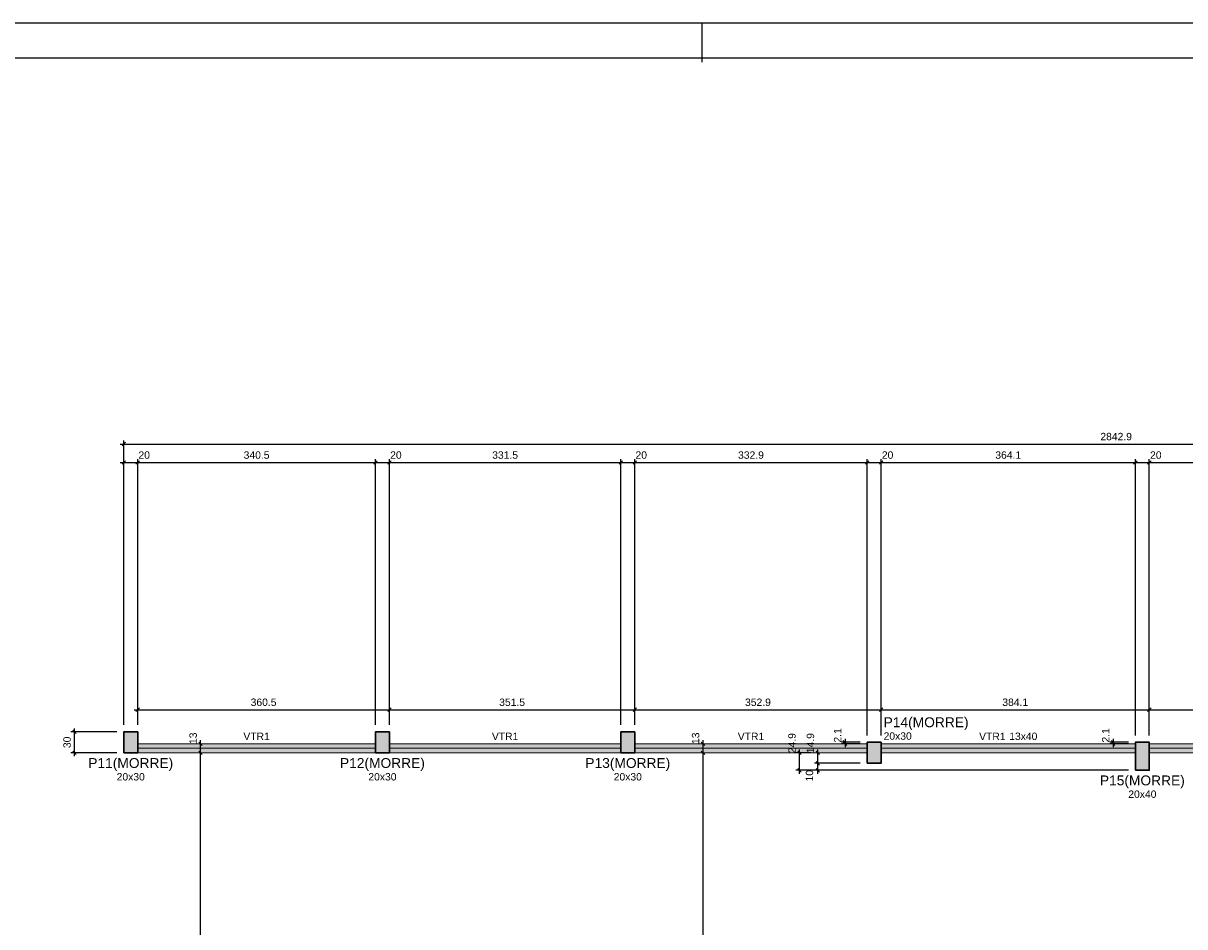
# Model space of a CAD drawing. Header units: millimetres. Extents: x 0 to 119, y 0 to 84.
# Tile 4 of 19: x 25 to 59, y 58 to 84. Entities that reach past the tile are written whole.
import ezdxf

# ---------------------------------------------------------------- set-up
doc = ezdxf.new("R2010")
doc.units = ezdxf.units.MM
doc.header["$MEASUREMENT"] = 0
doc.linetypes.add('NULL', pattern=[0])
doc.layers.get('0').update_dxf_attribs({"lineweight": 18})
for name, color, linetype, lineweight in [('FO-Cotas', 5, 'Continuous', 5), ('FO-Eixos', 5, 'Continuous', 5), ('FO-Hachura pilar que morre', 106, 'Continuous', 5), ('FO-Hachura viga', 43, 'Continuous', 5), ('FO-Pilares', 4, 'Continuous', 30), ('FO-Textos das vigas', 7, 'Continuous', 5), ('FO-Textos dos pilares', 7, 'Continuous', 5), ('FO-Vigas', 1, 'Continuous', 20)]:
    doc.layers.add(name, color=color, linetype=linetype, lineweight=lineweight)
doc.layers.add('SEDUC_MARF', color=1, linetype='Continuous')
doc.layers.add('SEDUC_MARGG', color=7, linetype='Continuous')
doc.styles.add('Arial', font='txt')
doc.dimstyles.new('UM_50.000000', dxfattribs={"dimtxt": 0.18, "dimasz": 0.1, "dimexe": 0.1, "dimexo": 0.2, "dimgap": 0, "dimtad": 1, "dimtih": 1, "dimtoh": 1, "dimdec": 1, "dimlfac": 50, "dimzin": 0, "dimdsep": 46, "dimtxsty": 'Standard', "dimcen": 0.09, "dimdle": 0.1, "dimadec": 1, "dimazin": 2, "dimtfac": 1, "dimtdec": 4, "dimtofl": 0, "dimtmove": 0, "dimatfit": 3, "dimfxl": 1, "dimtolj": 1, "dimarcsym": 0})

# ---------------------------------------------------------------- blocks, each defined once
blk = doc.blocks.new('_Oblique')
at = {"color": 0, "linetype": 'ByBlock', "lineweight": -2}
blk.add_line((-0.5, -0.5), (0.5, 0.5), dxfattribs=at)
blk = doc.blocks.new('*D6')
at = {"layer": 'Defpoints', "color": 0}
for p in [(28.742, 71.52), (28.342, 63.806), (28.742, 63.806)]:
    blk.add_point(p, dxfattribs=at)
at = {"layer": 'FO-Cotas', "color": 0, "lineweight": -2}
for p, q in [((28.342, 64.006), (28.342, 71.62)), ((28.742, 64.006), (28.742, 71.62)), ((28.242, 71.52), (28.842, 71.52))]:
    blk.add_line(p, q, dxfattribs=at)
at = {"layer": 'FO-Cotas', "color": 0, "lineweight": -2, "xscale": 0.1, "yscale": 0.1, "zscale": 0.1, "rotation": 180}
blk.add_blockref('_Oblique', (28.342, 71.52), dxfattribs=at)
at = {"layer": 'FO-Cotas', "color": 0, "lineweight": -2, "xscale": 0.1, "yscale": 0.1, "zscale": 0.1}
blk.add_blockref('_Oblique', (28.742, 71.52), dxfattribs=at)
at = {"layer": 'FO-Cotas', "color": 7, "insert": (28.927, 71.732), "char_height": 0.2118, "attachment_point": 5, "rotation": 0.0057, "style": 'Arial'}
blk.add_mtext('\\A1;20', dxfattribs=at)
blk = doc.blocks.new('*D7')
at = {"layer": 'Defpoints', "color": 0}
for p in [(35.552, 71.52), (28.742, 63.806), (35.552, 63.806)]:
    blk.add_point(p, dxfattribs=at)
at = {"layer": 'FO-Cotas', "color": 0, "lineweight": -2}
for p, q in [((28.742, 64.006), (28.742, 71.62)), ((35.552, 64.006), (35.552, 71.62)), ((28.642, 71.52), (35.652, 71.52))]:
    blk.add_line(p, q, dxfattribs=at)
at = {"layer": 'FO-Cotas', "color": 0, "lineweight": -2, "xscale": 0.1, "yscale": 0.1, "zscale": 0.1, "rotation": 180}
blk.add_blockref('_Oblique', (28.742, 71.52), dxfattribs=at)
at = {"layer": 'FO-Cotas', "color": 0, "lineweight": -2, "xscale": 0.1, "yscale": 0.1, "zscale": 0.1}
blk.add_blockref('_Oblique', (35.552, 71.52), dxfattribs=at)
at = {"layer": 'FO-Cotas', "color": 7, "insert": (32.147, 71.732), "char_height": 0.2118, "attachment_point": 5, "rotation": 0.0057, "style": 'Arial'}
blk.add_mtext('\\A1;340.5', dxfattribs=at)
blk = doc.blocks.new('*D8')
at = {"layer": 'Defpoints', "color": 0}
for p in [(35.952, 71.52), (35.552, 63.806), (35.952, 63.806)]:
    blk.add_point(p, dxfattribs=at)
at = {"layer": 'FO-Cotas', "color": 0, "lineweight": -2}
for p, q in [((35.552, 64.006), (35.552, 71.62)), ((35.952, 64.006), (35.952, 71.62)), ((35.452, 71.52), (36.052, 71.52))]:
    blk.add_line(p, q, dxfattribs=at)
at = {"layer": 'FO-Cotas', "color": 0, "lineweight": -2, "xscale": 0.1, "yscale": 0.1, "zscale": 0.1, "rotation": 180}
blk.add_blockref('_Oblique', (35.552, 71.52), dxfattribs=at)
at = {"layer": 'FO-Cotas', "color": 0, "lineweight": -2, "xscale": 0.1, "yscale": 0.1, "zscale": 0.1}
blk.add_blockref('_Oblique', (35.952, 71.52), dxfattribs=at)
at = {"layer": 'FO-Cotas', "color": 7, "insert": (36.137, 71.732), "char_height": 0.2118, "attachment_point": 5, "rotation": 0.0057, "style": 'Arial'}
blk.add_mtext('\\A1;20', dxfattribs=at)
blk = doc.blocks.new('*D9')
at = {"layer": 'Defpoints', "color": 0}
for p in [(42.581, 71.52), (35.952, 63.806), (42.581, 63.806)]:
    blk.add_point(p, dxfattribs=at)
at = {"layer": 'FO-Cotas', "color": 0, "lineweight": -2}
for p, q in [((35.952, 64.006), (35.952, 71.62)), ((42.581, 64.006), (42.581, 71.62)), ((35.852, 71.52), (42.681, 71.52))]:
    blk.add_line(p, q, dxfattribs=at)
at = {"layer": 'FO-Cotas', "color": 0, "lineweight": -2, "xscale": 0.1, "yscale": 0.1, "zscale": 0.1, "rotation": 180}
blk.add_blockref('_Oblique', (35.952, 71.52), dxfattribs=at)
at = {"layer": 'FO-Cotas', "color": 0, "lineweight": -2, "xscale": 0.1, "yscale": 0.1, "zscale": 0.1}
blk.add_blockref('_Oblique', (42.581, 71.52), dxfattribs=at)
at = {"layer": 'FO-Cotas', "color": 7, "insert": (39.266, 71.732), "char_height": 0.2118, "attachment_point": 5, "rotation": 0.0057, "style": 'Arial'}
blk.add_mtext('\\A1;331.5', dxfattribs=at)
blk = doc.blocks.new('*D10')
at = {"layer": 'Defpoints', "color": 0}
for p in [(42.981, 71.52), (42.581, 63.806), (42.981, 63.806)]:
    blk.add_point(p, dxfattribs=at)
at = {"layer": 'FO-Cotas', "color": 0, "lineweight": -2}
for p, q in [((42.581, 64.006), (42.581, 71.62)), ((42.981, 64.006), (42.981, 71.62)), ((42.481, 71.52), (43.081, 71.52))]:
    blk.add_line(p, q, dxfattribs=at)
at = {"layer": 'FO-Cotas', "color": 0, "lineweight": -2, "xscale": 0.1, "yscale": 0.1, "zscale": 0.1, "rotation": 180}
blk.add_blockref('_Oblique', (42.581, 71.52), dxfattribs=at)
at = {"layer": 'FO-Cotas', "color": 0, "lineweight": -2, "xscale": 0.1, "yscale": 0.1, "zscale": 0.1}
blk.add_blockref('_Oblique', (42.981, 71.52), dxfattribs=at)
at = {"layer": 'FO-Cotas', "color": 7, "insert": (43.166, 71.732), "char_height": 0.2118, "attachment_point": 5, "rotation": 0.0057, "style": 'Arial'}
blk.add_mtext('\\A1;20', dxfattribs=at)
blk = doc.blocks.new('*D11')
at = {"layer": 'Defpoints', "color": 0}
for p in [(49.638, 71.52), (42.981, 63.806), (49.638, 63.507)]:
    blk.add_point(p, dxfattribs=at)
at = {"layer": 'FO-Cotas', "color": 0, "lineweight": -2}
for p, q in [((42.981, 64.006), (42.981, 71.62)), ((49.638, 63.707), (49.638, 71.62)), ((42.881, 71.52), (49.738, 71.52))]:
    blk.add_line(p, q, dxfattribs=at)
at = {"layer": 'FO-Cotas', "color": 0, "lineweight": -2, "xscale": 0.1, "yscale": 0.1, "zscale": 0.1, "rotation": 180}
blk.add_blockref('_Oblique', (42.981, 71.52), dxfattribs=at)
at = {"layer": 'FO-Cotas', "color": 0, "lineweight": -2, "xscale": 0.1, "yscale": 0.1, "zscale": 0.1}
blk.add_blockref('_Oblique', (49.638, 71.52), dxfattribs=at)
at = {"layer": 'FO-Cotas', "color": 7, "insert": (46.309, 71.732), "char_height": 0.2118, "attachment_point": 5, "rotation": 0.0057, "style": 'Arial'}
blk.add_mtext('\\A1;332.9', dxfattribs=at)
blk = doc.blocks.new('*D12')
at = {"layer": 'Defpoints', "color": 0}
for p in [(50.038, 71.52), (49.638, 63.507), (50.038, 63.507)]:
    blk.add_point(p, dxfattribs=at)
at = {"layer": 'FO-Cotas', "color": 0, "lineweight": -2}
for p, q in [((49.638, 63.707), (49.638, 71.62)), ((50.038, 63.707), (50.038, 71.62)), ((49.538, 71.52), (50.138, 71.52))]:
    blk.add_line(p, q, dxfattribs=at)
at = {"layer": 'FO-Cotas', "color": 0, "lineweight": -2, "xscale": 0.1, "yscale": 0.1, "zscale": 0.1, "rotation": 180}
blk.add_blockref('_Oblique', (49.638, 71.52), dxfattribs=at)
at = {"layer": 'FO-Cotas', "color": 0, "lineweight": -2, "xscale": 0.1, "yscale": 0.1, "zscale": 0.1}
blk.add_blockref('_Oblique', (50.038, 71.52), dxfattribs=at)
at = {"layer": 'FO-Cotas', "color": 7, "insert": (50.223, 71.732), "char_height": 0.2118, "attachment_point": 5, "rotation": 0.0057, "style": 'Arial'}
blk.add_mtext('\\A1;20', dxfattribs=at)
blk = doc.blocks.new('*D13')
at = {"layer": 'Defpoints', "color": 0}
for p in [(57.32, 71.52), (50.038, 63.507), (57.32, 63.507)]:
    blk.add_point(p, dxfattribs=at)
at = {"layer": 'FO-Cotas', "color": 0, "lineweight": -2}
for p, q in [((50.038, 63.707), (50.038, 71.62)), ((57.32, 63.707), (57.32, 71.62)), ((49.938, 71.52), (57.42, 71.52))]:
    blk.add_line(p, q, dxfattribs=at)
at = {"layer": 'FO-Cotas', "color": 0, "lineweight": -2, "xscale": 0.1, "yscale": 0.1, "zscale": 0.1, "rotation": 180}
blk.add_blockref('_Oblique', (50.038, 71.52), dxfattribs=at)
at = {"layer": 'FO-Cotas', "color": 0, "lineweight": -2, "xscale": 0.1, "yscale": 0.1, "zscale": 0.1}
blk.add_blockref('_Oblique', (57.32, 71.52), dxfattribs=at)
at = {"layer": 'FO-Cotas', "color": 7, "insert": (53.679, 71.732), "char_height": 0.2118, "attachment_point": 5, "rotation": 0.0057, "style": 'Arial'}
blk.add_mtext('\\A1;364.1', dxfattribs=at)
blk = doc.blocks.new('*D14')
at = {"layer": 'Defpoints', "color": 0}
for p in [(57.72, 71.52), (57.32, 63.507), (57.72, 63.507)]:
    blk.add_point(p, dxfattribs=at)
at = {"layer": 'FO-Cotas', "color": 0, "lineweight": -2}
for p, q in [((57.32, 63.707), (57.32, 71.62)), ((57.72, 63.707), (57.72, 71.62)), ((57.22, 71.52), (57.82, 71.52))]:
    blk.add_line(p, q, dxfattribs=at)
at = {"layer": 'FO-Cotas', "color": 0, "lineweight": -2, "xscale": 0.1, "yscale": 0.1, "zscale": 0.1, "rotation": 180}
blk.add_blockref('_Oblique', (57.32, 71.52), dxfattribs=at)
at = {"layer": 'FO-Cotas', "color": 0, "lineweight": -2, "xscale": 0.1, "yscale": 0.1, "zscale": 0.1}
blk.add_blockref('_Oblique', (57.72, 71.52), dxfattribs=at)
at = {"layer": 'FO-Cotas', "color": 7, "insert": (57.906, 71.732), "char_height": 0.2118, "attachment_point": 5, "rotation": 0.0057, "style": 'Arial'}
blk.add_mtext('\\A1;20', dxfattribs=at)
blk = doc.blocks.new('*D15')
at = {"layer": 'Defpoints', "color": 0}
for p in [(63.429, 71.52), (57.72, 63.507), (63.429, 63.507)]:
    blk.add_point(p, dxfattribs=at)
at = {"layer": 'FO-Cotas', "color": 0, "lineweight": -2}
for p, q in [((57.72, 63.707), (57.72, 71.62)), ((63.429, 63.707), (63.429, 71.62)), ((57.62, 71.52), (63.529, 71.52))]:
    blk.add_line(p, q, dxfattribs=at)
at = {"layer": 'FO-Cotas', "color": 0, "lineweight": -2, "xscale": 0.1, "yscale": 0.1, "zscale": 0.1, "rotation": 180}
blk.add_blockref('_Oblique', (57.72, 71.52), dxfattribs=at)
at = {"layer": 'FO-Cotas', "color": 0, "lineweight": -2, "xscale": 0.1, "yscale": 0.1, "zscale": 0.1}
blk.add_blockref('_Oblique', (63.429, 71.52), dxfattribs=at)
at = {"layer": 'FO-Cotas', "color": 7, "insert": (60.575, 71.732), "char_height": 0.2118, "attachment_point": 5, "rotation": 0.0057, "style": 'Arial'}
blk.add_mtext('\\A1;285.4', dxfattribs=at)
blk = doc.blocks.new('*D24')
at = {"layer": 'Defpoints', "color": 0}
for p in [(85.199, 72.05), (85.199, 70.108), (28.342, 63.806)]:
    blk.add_point(p, dxfattribs=at)
at = {"layer": 'FO-Cotas', "color": 0, "lineweight": -2}
for p, q in [((28.242, 72.05), (85.299, 72.05)), ((28.342, 64.006), (28.342, 72.15)), ((85.199, 70.308), (85.199, 72.15))]:
    blk.add_line(p, q, dxfattribs=at)
at = {"layer": 'FO-Cotas', "color": 0, "lineweight": -2, "xscale": 0.1, "yscale": 0.1, "zscale": 0.1, "rotation": 180}
blk.add_blockref('_Oblique', (28.342, 72.05), dxfattribs=at)
at = {"layer": 'FO-Cotas', "color": 0, "lineweight": -2, "xscale": 0.1, "yscale": 0.1, "zscale": 0.1}
blk.add_blockref('_Oblique', (85.199, 72.05), dxfattribs=at)
at = {"layer": 'FO-Cotas', "color": 7, "insert": (56.77, 72.262), "char_height": 0.2118, "attachment_point": 5, "rotation": 0.0057, "style": 'Arial'}
blk.add_mtext('\\A1;2842.9', dxfattribs=at)
blk = doc.blocks.new('*D59')
at = {"layer": 'Defpoints', "color": 0}
for p in [(48.226, 62.907), (49.638, 62.907), (57.32, 62.707)]:
    blk.add_point(p, dxfattribs=at)
at = {"layer": 'FO-Cotas', "color": 0, "lineweight": -2}
for p, q in [((49.438, 62.907), (48.126, 62.907)), ((48.226, 62.607), (48.226, 63.007)), ((57.12, 62.707), (48.126, 62.707))]:
    blk.add_line(p, q, dxfattribs=at)
at = {"layer": 'FO-Cotas', "color": 0, "lineweight": -2, "xscale": 0.1, "yscale": 0.1, "zscale": 0.1}
for p, rotation in [((48.226, 62.907), 90), ((48.226, 62.707), 270)]:
    blk.add_blockref('_Oblique', p, dxfattribs=dict(at, rotation=rotation))
at = {"layer": 'FO-Cotas', "color": 7, "insert": (47.986, 62.55), "char_height": 0.2118, "attachment_point": 5, "rotation": 90, "style": 'Arial'}
blk.add_mtext('\\A1;10', dxfattribs=at)
blk = doc.blocks.new('*D60')
at = {"layer": 'Defpoints', "color": 0}
for p in [(48.226, 63.206), (48.226, 63.206), (49.638, 62.907)]:
    blk.add_point(p, dxfattribs=at)
at = {"layer": 'FO-Cotas', "color": 0, "lineweight": -2}
for p, q in [((48.226, 62.807), (48.226, 63.306)), ((49.438, 62.907), (48.126, 62.907))]:
    blk.add_line(p, q, dxfattribs=at)
at = {"layer": 'FO-Cotas', "color": 0, "lineweight": -2, "xscale": 0.1, "yscale": 0.1, "zscale": 0.1}
for p, rotation in [((48.226, 63.206), 90), ((48.226, 62.907), 270)]:
    blk.add_blockref('_Oblique', p, dxfattribs=dict(at, rotation=rotation))
at = {"layer": 'FO-Cotas', "color": 7, "insert": (48.014, 63.484), "char_height": 0.2118, "attachment_point": 5, "rotation": 90, "style": 'Arial'}
blk.add_mtext('\\A1;14.9', dxfattribs=at)
blk = doc.blocks.new('*D61')
at = {"layer": 'Defpoints', "color": 0}
for p in [(26.93, 63.806), (28.342, 63.806), (28.342, 63.206)]:
    blk.add_point(p, dxfattribs=at)
at = {"layer": 'FO-Cotas', "color": 0, "lineweight": -2}
for p, q in [((26.93, 63.106), (26.93, 63.906)), ((28.142, 63.806), (26.83, 63.806)), ((28.142, 63.206), (26.83, 63.206))]:
    blk.add_line(p, q, dxfattribs=at)
at = {"layer": 'FO-Cotas', "color": 0, "lineweight": -2, "xscale": 0.1, "yscale": 0.1, "zscale": 0.1}
for p, rotation in [((26.93, 63.806), 90), ((26.93, 63.206), 270)]:
    blk.add_blockref('_Oblique', p, dxfattribs=dict(at, rotation=rotation))
at = {"layer": 'FO-Cotas', "color": 7, "insert": (26.718, 63.506), "char_height": 0.2118, "attachment_point": 5, "rotation": 90, "style": 'Arial'}
blk.add_mtext('\\A1;30', dxfattribs=at)
blk = doc.blocks.new('*D67')
at = {"layer": 'Defpoints', "color": 0}
for p in [(47.697, 63.206), (48.226, 63.206), (57.32, 62.707)]:
    blk.add_point(p, dxfattribs=at)
at = {"layer": 'FO-Cotas', "color": 0, "lineweight": -2}
for p, q in [((47.697, 62.607), (47.697, 63.306)), ((48.026, 63.206), (47.597, 63.206)), ((57.12, 62.707), (47.597, 62.707))]:
    blk.add_line(p, q, dxfattribs=at)
at = {"layer": 'FO-Cotas', "color": 0, "lineweight": -2, "xscale": 0.1, "yscale": 0.1, "zscale": 0.1}
for p, rotation in [((47.697, 63.206), 90), ((47.697, 62.707), 270)]:
    blk.add_blockref('_Oblique', p, dxfattribs=dict(at, rotation=rotation))
at = {"layer": 'FO-Cotas', "color": 7, "insert": (47.485, 63.484), "char_height": 0.2118, "attachment_point": 5, "rotation": 90, "style": 'Arial'}
blk.add_mtext('\\A1;24.9', dxfattribs=at)
blk = doc.blocks.new('*D103')
at = {"layer": 'Defpoints', "color": 0}
for p in [(30.542, 63.206), (30.542, 63.206), (30.542, 35.575)]:
    blk.add_point(p, dxfattribs=at)
at = {"layer": 'FO-Cotas', "color": 0, "lineweight": -2}
blk.add_line((30.542, 35.475), (30.542, 63.306), dxfattribs=at)
at = {"layer": 'FO-Cotas', "color": 0, "lineweight": -2, "xscale": 0.1, "yscale": 0.1, "zscale": 0.1}
for p, rotation in [((30.542, 63.206), 90), ((30.542, 35.575), 270)]:
    blk.add_blockref('_Oblique', p, dxfattribs=dict(at, rotation=rotation))
at = {"layer": 'FO-Cotas', "color": 7, "insert": (30.33, 49.39), "char_height": 0.2118, "attachment_point": 5, "rotation": 90, "style": 'Arial'}
blk.add_mtext('\\A1;1381.5', dxfattribs=at)
blk = doc.blocks.new('*D104')
at = {"layer": 'Defpoints', "color": 0}
for p in [(30.542, 63.466), (30.542, 63.466), (30.542, 63.206)]:
    blk.add_point(p, dxfattribs=at)
at = {"layer": 'FO-Cotas', "color": 0, "lineweight": -2}
blk.add_line((30.542, 63.106), (30.542, 63.566), dxfattribs=at)
at = {"layer": 'FO-Cotas', "color": 0, "lineweight": -2, "xscale": 0.1, "yscale": 0.1, "zscale": 0.1}
for p, rotation in [((30.542, 63.466), 90), ((30.542, 63.206), 270)]:
    blk.add_blockref('_Oblique', p, dxfattribs=dict(at, rotation=rotation))
at = {"layer": 'FO-Cotas', "color": 7, "insert": (30.33, 63.623), "char_height": 0.2118, "attachment_point": 5, "rotation": 90, "style": 'Arial'}
blk.add_mtext('\\A1;13', dxfattribs=at)
blk = doc.blocks.new('*D106')
at = {"layer": 'Defpoints', "color": 0}
for p in [(44.936, 63.206), (44.936, 63.206), (44.936, 35.575)]:
    blk.add_point(p, dxfattribs=at)
at = {"layer": 'FO-Cotas', "color": 0, "lineweight": -2}
blk.add_line((44.936, 35.475), (44.936, 63.306), dxfattribs=at)
at = {"layer": 'FO-Cotas', "color": 0, "lineweight": -2, "xscale": 0.1, "yscale": 0.1, "zscale": 0.1}
for p, rotation in [((44.936, 63.206), 90), ((44.936, 35.575), 270)]:
    blk.add_blockref('_Oblique', p, dxfattribs=dict(at, rotation=rotation))
at = {"layer": 'FO-Cotas', "color": 7, "insert": (44.724, 49.39), "char_height": 0.2118, "attachment_point": 5, "rotation": 90, "style": 'Arial'}
blk.add_mtext('\\A1;1381.5', dxfattribs=at)
blk = doc.blocks.new('*D107')
at = {"layer": 'Defpoints', "color": 0}
for p in [(44.936, 63.466), (44.936, 63.466), (44.936, 63.206)]:
    blk.add_point(p, dxfattribs=at)
at = {"layer": 'FO-Cotas', "color": 0, "lineweight": -2}
blk.add_line((44.936, 63.106), (44.936, 63.566), dxfattribs=at)
at = {"layer": 'FO-Cotas', "color": 0, "lineweight": -2, "xscale": 0.1, "yscale": 0.1, "zscale": 0.1}
for p, rotation in [((44.936, 63.466), 90), ((44.936, 63.206), 270)]:
    blk.add_blockref('_Oblique', p, dxfattribs=dict(at, rotation=rotation))
at = {"layer": 'FO-Cotas', "color": 7, "insert": (44.724, 63.623), "char_height": 0.2118, "attachment_point": 5, "rotation": 90, "style": 'Arial'}
blk.add_mtext('\\A1;13', dxfattribs=at)
blk = doc.blocks.new('*D128')
at = {"layer": 'Defpoints', "color": 0}
for p in [(35.952, 64.441), (28.742, 63.806), (35.952, 63.806)]:
    blk.add_point(p, dxfattribs=at)
at = {"layer": 'FO-Cotas', "color": 0, "lineweight": -2}
for p, q in [((28.642, 64.441), (36.052, 64.441)), ((28.742, 64.006), (28.742, 64.541)), ((35.952, 64.006), (35.952, 64.541))]:
    blk.add_line(p, q, dxfattribs=at)
at = {"layer": 'FO-Cotas', "color": 0, "lineweight": -2, "xscale": 0.1, "yscale": 0.1, "zscale": 0.1, "rotation": 180}
blk.add_blockref('_Oblique', (28.742, 64.441), dxfattribs=at)
at = {"layer": 'FO-Cotas', "color": 0, "lineweight": -2, "xscale": 0.1, "yscale": 0.1, "zscale": 0.1}
blk.add_blockref('_Oblique', (35.952, 64.441), dxfattribs=at)
at = {"layer": 'FO-Cotas', "color": 7, "insert": (32.347, 64.653), "char_height": 0.2118, "attachment_point": 5, "rotation": 0.0057, "style": 'Arial'}
blk.add_mtext('\\A1;360.5', dxfattribs=at)
blk = doc.blocks.new('*D129')
at = {"layer": 'Defpoints', "color": 0}
for p in [(42.981, 64.441), (35.952, 63.806), (42.981, 63.806)]:
    blk.add_point(p, dxfattribs=at)
at = {"layer": 'FO-Cotas', "color": 0, "lineweight": -2}
for p, q in [((35.852, 64.441), (43.081, 64.441)), ((35.952, 64.006), (35.952, 64.541)), ((42.981, 64.006), (42.981, 64.541))]:
    blk.add_line(p, q, dxfattribs=at)
at = {"layer": 'FO-Cotas', "color": 0, "lineweight": -2, "xscale": 0.1, "yscale": 0.1, "zscale": 0.1, "rotation": 180}
blk.add_blockref('_Oblique', (35.952, 64.441), dxfattribs=at)
at = {"layer": 'FO-Cotas', "color": 0, "lineweight": -2, "xscale": 0.1, "yscale": 0.1, "zscale": 0.1}
blk.add_blockref('_Oblique', (42.981, 64.441), dxfattribs=at)
at = {"layer": 'FO-Cotas', "color": 7, "insert": (39.466, 64.653), "char_height": 0.2118, "attachment_point": 5, "rotation": 0.0057, "style": 'Arial'}
blk.add_mtext('\\A1;351.5', dxfattribs=at)
blk = doc.blocks.new('*D130')
at = {"layer": 'Defpoints', "color": 0}
for p in [(50.038, 64.441), (42.981, 63.806), (50.038, 63.507)]:
    blk.add_point(p, dxfattribs=at)
at = {"layer": 'FO-Cotas', "color": 0, "lineweight": -2}
for p, q in [((42.881, 64.441), (50.138, 64.441)), ((42.981, 64.006), (42.981, 64.541)), ((50.038, 63.707), (50.038, 64.541))]:
    blk.add_line(p, q, dxfattribs=at)
at = {"layer": 'FO-Cotas', "color": 0, "lineweight": -2, "xscale": 0.1, "yscale": 0.1, "zscale": 0.1, "rotation": 180}
blk.add_blockref('_Oblique', (42.981, 64.441), dxfattribs=at)
at = {"layer": 'FO-Cotas', "color": 0, "lineweight": -2, "xscale": 0.1, "yscale": 0.1, "zscale": 0.1}
blk.add_blockref('_Oblique', (50.038, 64.441), dxfattribs=at)
at = {"layer": 'FO-Cotas', "color": 7, "insert": (46.509, 64.653), "char_height": 0.2118, "attachment_point": 5, "rotation": 0.0057, "style": 'Arial'}
blk.add_mtext('\\A1;352.9', dxfattribs=at)
blk = doc.blocks.new('*D131')
at = {"layer": 'Defpoints', "color": 0}
for p in [(57.72, 64.441), (50.038, 63.507), (57.72, 63.507)]:
    blk.add_point(p, dxfattribs=at)
at = {"layer": 'FO-Cotas', "color": 0, "lineweight": -2}
for p, q in [((49.938, 64.441), (57.82, 64.441)), ((50.038, 63.707), (50.038, 64.541)), ((57.72, 63.707), (57.72, 64.541))]:
    blk.add_line(p, q, dxfattribs=at)
at = {"layer": 'FO-Cotas', "color": 0, "lineweight": -2, "xscale": 0.1, "yscale": 0.1, "zscale": 0.1, "rotation": 180}
blk.add_blockref('_Oblique', (50.038, 64.441), dxfattribs=at)
at = {"layer": 'FO-Cotas', "color": 0, "lineweight": -2, "xscale": 0.1, "yscale": 0.1, "zscale": 0.1}
blk.add_blockref('_Oblique', (57.72, 64.441), dxfattribs=at)
at = {"layer": 'FO-Cotas', "color": 7, "insert": (53.879, 64.653), "char_height": 0.2118, "attachment_point": 5, "rotation": 0.0057, "style": 'Arial'}
blk.add_mtext('\\A1;384.1', dxfattribs=at)
blk = doc.blocks.new('*D132')
at = {"layer": 'Defpoints', "color": 0}
for p in [(63.829, 64.441), (57.72, 63.507), (63.829, 63.507)]:
    blk.add_point(p, dxfattribs=at)
at = {"layer": 'FO-Cotas', "color": 0, "lineweight": -2}
for p, q in [((57.62, 64.441), (63.929, 64.441)), ((57.72, 63.707), (57.72, 64.541)), ((63.829, 63.707), (63.829, 64.541))]:
    blk.add_line(p, q, dxfattribs=at)
at = {"layer": 'FO-Cotas', "color": 0, "lineweight": -2, "xscale": 0.1, "yscale": 0.1, "zscale": 0.1, "rotation": 180}
blk.add_blockref('_Oblique', (57.72, 64.441), dxfattribs=at)
at = {"layer": 'FO-Cotas', "color": 0, "lineweight": -2, "xscale": 0.1, "yscale": 0.1, "zscale": 0.1}
blk.add_blockref('_Oblique', (63.829, 64.441), dxfattribs=at)
at = {"layer": 'FO-Cotas', "color": 7, "insert": (60.775, 64.653), "char_height": 0.2118, "attachment_point": 5, "rotation": 0.0057, "style": 'Arial'}
blk.add_mtext('\\A1;305.4', dxfattribs=at)
blk = doc.blocks.new('*D141')
at = {"layer": 'Defpoints', "color": 0}
for p in [(49.003, 63.466), (49.638, 63.507), (49.638, 63.466)]:
    blk.add_point(p, dxfattribs=at)
at = {"layer": 'FO-Cotas', "color": 0, "lineweight": -2}
for p, q in [((49.003, 63.607), (49.003, 63.366)), ((49.438, 63.507), (48.903, 63.507)), ((49.438, 63.466), (48.903, 63.466))]:
    blk.add_line(p, q, dxfattribs=at)
at = {"layer": 'FO-Cotas', "color": 0, "lineweight": -2, "xscale": 0.1, "yscale": 0.1, "zscale": 0.1}
for p, rotation in [((49.003, 63.507), 90), ((49.003, 63.466), 270)]:
    blk.add_blockref('_Oblique', p, dxfattribs=dict(at, rotation=rotation))
at = {"layer": 'FO-Cotas', "color": 7, "insert": (48.791, 63.705), "char_height": 0.2118, "attachment_point": 5, "rotation": 90, "style": 'Arial'}
blk.add_mtext('\\A1;2.1', dxfattribs=at)
blk = doc.blocks.new('*D142')
at = {"layer": 'Defpoints', "color": 0}
for p in [(56.685, 63.466), (57.32, 63.507), (57.32, 63.466)]:
    blk.add_point(p, dxfattribs=at)
at = {"layer": 'FO-Cotas', "color": 0, "lineweight": -2}
for p, q in [((56.685, 63.607), (56.685, 63.366)), ((57.12, 63.507), (56.585, 63.507)), ((57.12, 63.466), (56.585, 63.466))]:
    blk.add_line(p, q, dxfattribs=at)
at = {"layer": 'FO-Cotas', "color": 0, "lineweight": -2, "xscale": 0.1, "yscale": 0.1, "zscale": 0.1}
for p, rotation in [((56.685, 63.507), 90), ((56.685, 63.466), 270)]:
    blk.add_blockref('_Oblique', p, dxfattribs=dict(at, rotation=rotation))
at = {"layer": 'FO-Cotas', "color": 7, "insert": (56.473, 63.705), "char_height": 0.2118, "attachment_point": 5, "rotation": 90, "style": 'Arial'}
blk.add_mtext('\\A1;2.1', dxfattribs=at)

msp = doc.modelspace()

# ---------------------------------------------------------------- hatches: boundary and pattern name
at = {"layer": 'FO-Hachura pilar que morre', "linetype": 'Continuous'}
for points in [[(28.3416, 63.2056), (28.5416, 63.2056), (28.7416, 63.2056), (28.7416, 63.5056), (28.7416, 63.8056), (28.5416, 63.8056), (28.3416, 63.8056), (28.3416, 63.5056)], [(35.5516, 63.2056), (35.7516, 63.2056), (35.9516, 63.2056), (35.9516, 63.5056), (35.9516, 63.8056), (35.7516, 63.8056), (35.5516, 63.8056), (35.5516, 63.5056)], [(42.5806, 63.2056), (42.7806, 63.2056), (42.9806, 63.2056), (42.9806, 63.5056), (42.9806, 63.8056), (42.7806, 63.8056), (42.5806, 63.8056), (42.5806, 63.5056)], [(49.6382, 62.907), (49.8382, 62.907), (50.0382, 62.907), (50.0382, 63.207), (50.0382, 63.507), (49.8382, 63.507), (49.6382, 63.507), (49.6382, 63.207)], [(57.3204, 62.707), (57.5204, 62.707), (57.7204, 62.707), (57.7204, 63.107), (57.7204, 63.507), (57.5204, 63.507), (57.3204, 63.507), (57.3204, 63.107)]]:
    msp.add_hatch(color=106, dxfattribs=at).paths.add_polyline_path(points)
at = {"layer": 'FO-Hachura viga', "linetype": 'Continuous'}
for points in [[(31.28, 63.4656), (31.28, 63.4656), (28.7416, 63.4656), (28.7416, 63.2056), (31.28, 63.2056), (31.28, 63.4656)], [(31.28, 63.4656), (31.28, 63.4656), (31.28, 63.2054), (35.5518, 63.2054), (35.5518, 63.4656), (31.28, 63.4656)], [(41.28, 63.4656), (41.28, 63.4656), (35.9518, 63.4656), (35.9518, 63.2056), (41.28, 63.2056), (41.28, 63.4656)], [(42.5806, 63.4656), (42.5806, 63.4656), (41.28, 63.4656), (41.28, 63.2056), (42.5806, 63.2056), (42.5806, 63.4656)], [(49.6382, 63.4656), (49.6382, 63.4656), (42.9806, 63.4656), (42.9806, 63.2056), (49.6382, 63.2056), (49.6382, 63.4656)], [(51.2802, 63.4656), (51.2802, 63.4656), (50.0382, 63.4656), (50.0382, 63.2054), (51.2802, 63.2054), (51.2802, 63.4656)], [(57.3204, 63.4654), (57.3204, 63.4654), (51.2802, 63.4654), (51.2802, 63.2056), (57.3204, 63.2056), (57.3204, 63.4654)], [(61.28, 63.4656), (61.28, 63.4656), (57.7204, 63.4656), (57.7204, 63.2056), (61.28, 63.2056), (61.28, 63.4656)]]:
    msp.add_hatch(color=43, dxfattribs=at).paths.add_polyline_path(points)

# ---------------------------------------------------------------- linework, layer by layer
at = {"layer": 'FO-Eixos'}
for p, q in [((28.7416, 63.3356), (31.28, 63.3356)), ((31.28, 63.3356), (35.5516, 63.3356)), ((35.9516, 63.3356), (41.28, 63.3356)), ((41.28, 63.3356), (42.5806, 63.3356)), ((42.9806, 63.3356), (49.6382, 63.3356)), ((50.0382, 63.3356), (51.28, 63.3356)), ((51.28, 63.3356), (57.3204, 63.3356)), ((57.7204, 63.3356), (61.28, 63.3356))]:
    msp.add_line(p, q, dxfattribs=at)
at = {"layer": 'FO-Pilares'}
for points in [[(28.3416, 63.2056), (28.5416, 63.2056), (28.7416, 63.2056), (28.7416, 63.5056), (28.7416, 63.8056), (28.5416, 63.8056), (28.3416, 63.8056), (28.3416, 63.5056), (28.3416, 63.2056)], [(35.5516, 63.2056), (35.7516, 63.2056), (35.9516, 63.2056), (35.9516, 63.5056), (35.9516, 63.8056), (35.7516, 63.8056), (35.5516, 63.8056), (35.5516, 63.5056), (35.5516, 63.2056)], [(42.5806, 63.2056), (42.7806, 63.2056), (42.9806, 63.2056), (42.9806, 63.5056), (42.9806, 63.8056), (42.7806, 63.8056), (42.5806, 63.8056), (42.5806, 63.5056), (42.5806, 63.2056)], [(49.6382, 62.907), (49.8382, 62.907), (50.0382, 62.907), (50.0382, 63.207), (50.0382, 63.507), (49.8382, 63.507), (49.6382, 63.507), (49.6382, 63.207), (49.6382, 62.907)], [(57.3204, 62.707), (57.5204, 62.707), (57.7204, 62.707), (57.7204, 63.107), (57.7204, 63.507), (57.5204, 63.507), (57.3204, 63.507), (57.3204, 63.107), (57.3204, 62.707)]]:
    msp.add_lwpolyline(points, close=True, dxfattribs=at)
at = {"layer": 'FO-Vigas'}
for p, q in [((28.7416, 63.4656), (31.28, 63.4656)), ((31.28, 63.4656), (35.5516, 63.4656)), ((35.9516, 63.4656), (41.28, 63.4656)), ((41.28, 63.4656), (42.5806, 63.4656)), ((42.9806, 63.4656), (49.6382, 63.4656)), ((50.0382, 63.4656), (51.28, 63.4656)), ((51.28, 63.4656), (57.3204, 63.4656)), ((57.7204, 63.4656), (61.28, 63.4656)), ((28.7416, 63.2056), (31.28, 63.2056)), ((31.28, 63.2056), (35.5516, 63.2056)), ((35.9516, 63.2056), (41.28, 63.2056)), ((41.28, 63.2056), (42.5806, 63.2056)), ((42.9806, 63.2056), (49.6382, 63.2056)), ((50.0382, 63.2056), (51.28, 63.2056)), ((51.28, 63.2056), (57.3204, 63.2056)), ((57.7204, 63.2056), (61.28, 63.2056))]:
    msp.add_line(p, q, dxfattribs=at)
at = {"layer": 'SEDUC_MARF'}
msp.add_line((44.9015, 84.1), (44.9015, 82.9804), dxfattribs=at)
msp.add_lwpolyline([(118.9, 84.1), (0, 84.1), (0, 0), (118.9, 0)], close=True, dxfattribs=at)
at = {"layer": 'SEDUC_MARGG'}
msp.add_lwpolyline([(2.5, 1), (117.9, 1), (117.9, 83.1), (2.5, 83.1), (2.5, 1)], dxfattribs=at)

# ---------------------------------------------------------------- texts
at = {"layer": 'FO-Textos das vigas', "linetype": 'NULL', "char_height": 0.2118, "line_spacing_factor": 0.798, "style": 'Arial'}
for s, insert, width, attachment_point in [('VTR1', (32.1466, 63.5713), 1.482568, 8), ('VTR1', (39.2666, 63.5713), 1.482568, 8), ('VTR1', (46.3096, 63.5713), 1.482568, 8), ('VTR1', (53.6016, 63.5713), 1.482568, 9), ('13x40', (53.7076, 63.5713), 1.580273, 7)]:
    msp.add_mtext(s, dxfattribs=dict(at, insert=insert, width=width, attachment_point=attachment_point))
at = {"layer": 'FO-Textos dos pilares', "linetype": 'NULL', "line_spacing_factor": 0.798, "style": 'Arial'}
for s, insert, char_height, width, attachment_point in [('P14(MORRE)', (50.1086, 63.8554), 0.2824, 4.810635, 7), ('20x30', (50.1086, 63.5773), 0.2118, 1.580273, 7), ('P11(MORRE)', (28.5416, 62.6884), 0.2824, 4.810635, 8), ('P12(MORRE)', (35.7516, 62.6884), 0.2824, 4.810635, 8), ('P13(MORRE)', (42.7806, 62.6884), 0.2824, 4.810635, 8), ('20x30', (28.5416, 62.4113), 0.2118, 1.580273, 8), ('20x30', (35.7516, 62.4113), 0.2118, 1.580273, 8), ('20x30', (42.7806, 62.4113), 0.2118, 1.580273, 8), ('P15(MORRE)', (57.5206, 62.1904), 0.2824, 4.810635, 8), ('20x40', (57.5206, 61.9133), 0.2118, 1.580273, 8)]:
    msp.add_mtext(s, dxfattribs=dict(at, insert=insert, char_height=char_height, width=width, attachment_point=attachment_point))

# ---------------------------------------------------------------- dimensions: what is measured, and where the dimension line sits
at = {"layer": 'FO-Cotas'}
for base, p1, p2, picture, middle, turn in [((85.1988, 72.0499), (28.3416, 63.8056), (85.1988, 70.1084), '*D24', (56.7702, 72.2617), 0.00573), ((28.7416, 71.5204), (28.3416, 63.8056), (28.7416, 63.8056), '*D6', (28.9269, 71.7322), 0.00573), ((35.5516, 71.5204), (28.7416, 63.8056), (35.5516, 63.8056), '*D7', (32.1466, 71.7322), 0.00573), ((35.9516, 71.5204), (35.5516, 63.8056), (35.9516, 63.8056), '*D8', (36.1369, 71.7322), 0.00573), ((42.5806033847, 71.5203856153), (35.9516033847, 63.8055856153), (42.5806033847, 63.8055856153), '*D9', (39.2661033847, 71.7321856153), 0.005729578), ((42.9806, 71.5204), (42.5806, 63.8056), (42.9806, 63.8056), '*D10', (43.1659, 71.7322), 0.00573), ((49.6382, 71.5204), (42.9806, 63.8056), (49.6382, 63.507), '*D11', (46.3094, 71.7322), 0.00573), ((50.0382, 71.5204), (49.6382, 63.507), (50.0382, 63.507), '*D12', (50.2235, 71.7322), 0.00573), ((57.3204, 71.5204), (50.0382, 63.507), (57.3204, 63.507), '*D13', (53.6793, 71.7322), 0.00573), ((57.7204, 71.5204), (57.3204, 63.507), (57.7204, 63.507), '*D14', (57.9057, 71.7322), 0.00573), ((63.4292, 71.5204), (57.7204, 63.507), (63.4292, 63.507), '*D15', (60.5748, 71.7322), 0.00573), ((35.9516, 64.441), (28.7416, 63.8056), (35.9516, 63.8056), '*D128', (32.3466, 64.6528), 0.00573), ((42.9806033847, 64.4409856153), (35.9516033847, 63.8055856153), (42.9806033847, 63.8055856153), '*D129', (39.4661033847, 64.6527856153), 0.005729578), ((50.0382, 64.441), (42.9806, 63.8056), (50.0382, 63.507), '*D130', (46.5094, 64.6528), 0.00573), ((57.7204, 64.441), (50.0382, 63.507), (57.7204, 63.507), '*D131', (53.8793, 64.6528), 0.00573), ((63.8292, 64.441), (57.7204, 63.507), (63.8292, 63.507), '*D132', (60.7748, 64.6528), 0.00573)]:
    dim = msp.add_linear_dim(base=base, p1=p1, p2=p2, dimstyle='UM_50.000000', override={"dimtxt": 0.2118, "dimasz": 0.1, "dimexe": 0.1, "dimexo": 0.2, "dimtad": 1, "dimtih": 0, "dimtoh": 0, "dimdec": 1, "dimlfac": 50, "dimzin": 8, "dimtxsty": 'Arial', "dimblk": 'Oblique', "dimblk1": 'Oblique', "dimblk2": 'Oblique', "dimsah": 1, "dimdle": 0.1, "dimse1": 0, "dimse2": 0, "dimclrt": 7, "dimadec": 1, "dimazin": 3, "dimtmove": 2, "dimldrblk": 'Oblique'}, dxfattribs=at)
    dim.commit()
    dim.dimension.update_dxf_attribs({"geometry": picture, "text_midpoint": middle, "dimtype": 160, "text_rotation": turn})
for base, p1, p2, override, picture, middle in [((26.9296, 63.8056), (28.3416, 63.2056), (28.3416, 63.8056), {"dimtxt": 0.2118, "dimasz": 0.1, "dimexe": 0.1, "dimexo": 0.2, "dimtad": 1, "dimtih": 0, "dimtoh": 0, "dimdec": 1, "dimlfac": 50, "dimzin": 8, "dimtxsty": 'Arial', "dimblk": 'Oblique', "dimblk1": 'Oblique', "dimblk2": 'Oblique', "dimsah": 1, "dimdle": 0.1, "dimse1": 0, "dimse2": 0, "dimclrt": 7, "dimadec": 1, "dimazin": 3, "dimtmove": 2, "dimldrblk": 'Oblique'}, '*D61', (26.7178, 63.5056)), ((49.0028, 63.4656), (49.6382, 63.507), (49.6382, 63.4656), {"dimtxt": 0.2118, "dimasz": 0.1, "dimexe": 0.1, "dimexo": 0.2, "dimtad": 1, "dimtih": 0, "dimtoh": 0, "dimdec": 1, "dimlfac": 50, "dimzin": 8, "dimtxsty": 'Arial', "dimblk": 'Oblique', "dimblk1": 'Oblique', "dimblk2": 'Oblique', "dimsah": 1, "dimdle": 0.1, "dimse1": 0, "dimse2": 0, "dimclrt": 7, "dimadec": 1, "dimazin": 3, "dimtmove": 2, "dimldrblk": 'Oblique'}, '*D141', (48.791, 63.7046)), ((56.685, 63.4656), (57.3204, 63.507), (57.3204, 63.4656), {"dimtxt": 0.2118, "dimasz": 0.1, "dimexe": 0.1, "dimexo": 0.2, "dimtad": 1, "dimtih": 0, "dimtoh": 0, "dimdec": 1, "dimlfac": 50, "dimzin": 8, "dimtxsty": 'Arial', "dimblk": 'Oblique', "dimblk1": 'Oblique', "dimblk2": 'Oblique', "dimsah": 1, "dimdle": 0.1, "dimse1": 0, "dimse2": 0, "dimclrt": 7, "dimadec": 1, "dimazin": 3, "dimtmove": 2, "dimldrblk": 'Oblique'}, '*D142', (56.4732, 63.7046)), ((30.5416, 63.4656), (30.5416, 63.2056), (30.5416, 63.4656), {"dimtxt": 0.2118, "dimasz": 0.1, "dimexe": 0.1, "dimexo": 0.2, "dimtad": 1, "dimtih": 0, "dimtoh": 0, "dimdec": 1, "dimlfac": 50, "dimzin": 8, "dimtxsty": 'Arial', "dimblk": 'Oblique', "dimblk1": 'Oblique', "dimblk2": 'Oblique', "dimsah": 1, "dimdle": 0.1, "dimse1": 1, "dimse2": 1, "dimclrt": 7, "dimadec": 1, "dimazin": 3, "dimtmove": 2, "dimldrblk": 'Oblique'}, '*D104', (30.3298, 63.6229)), ((44.9356, 63.4656), (44.9356, 63.2056), (44.9356, 63.4656), {"dimtxt": 0.2118, "dimasz": 0.1, "dimexe": 0.1, "dimexo": 0.2, "dimtad": 1, "dimtih": 0, "dimtoh": 0, "dimdec": 1, "dimlfac": 50, "dimzin": 8, "dimtxsty": 'Arial', "dimblk": 'Oblique', "dimblk1": 'Oblique', "dimblk2": 'Oblique', "dimsah": 1, "dimdle": 0.1, "dimse1": 1, "dimse2": 1, "dimclrt": 7, "dimadec": 1, "dimazin": 3, "dimtmove": 2, "dimldrblk": 'Oblique'}, '*D107', (44.7238, 63.6229)), ((47.6967, 63.2056), (57.3204, 62.707), (48.2262, 63.2056), {"dimtxt": 0.2118, "dimasz": 0.1, "dimexe": 0.1, "dimexo": 0.2, "dimtad": 1, "dimtih": 0, "dimtoh": 0, "dimdec": 1, "dimlfac": 50, "dimzin": 8, "dimtxsty": 'Arial', "dimblk": 'Oblique', "dimblk1": 'Oblique', "dimblk2": 'Oblique', "dimsah": 1, "dimdle": 0.1, "dimse1": 0, "dimse2": 0, "dimclrt": 7, "dimadec": 1, "dimazin": 3, "dimtmove": 2, "dimldrblk": 'Oblique'}, '*D67', (47.4849, 63.4838)), ((48.2262, 63.2056), (49.6382, 62.907), (48.2262, 63.2056), {"dimtxt": 0.2118, "dimasz": 0.1, "dimexe": 0.1, "dimexo": 0.2, "dimtad": 1, "dimtih": 0, "dimtoh": 0, "dimdec": 1, "dimlfac": 50, "dimzin": 8, "dimtxsty": 'Arial', "dimblk": 'Oblique', "dimblk1": 'Oblique', "dimblk2": 'Oblique', "dimsah": 1, "dimdle": 0.1, "dimse1": 0, "dimse2": 1, "dimclrt": 7, "dimadec": 1, "dimazin": 3, "dimtmove": 2, "dimldrblk": 'Oblique'}, '*D60', (48.0144, 63.4838)), ((30.5416, 63.2056), (30.5416, 35.5754), (30.5416, 63.2056), {"dimtxt": 0.2118, "dimasz": 0.1, "dimexe": 0.1, "dimexo": 0.2, "dimtad": 1, "dimtih": 0, "dimtoh": 0, "dimdec": 1, "dimlfac": 50, "dimzin": 8, "dimtxsty": 'Arial', "dimblk": 'Oblique', "dimblk1": 'Oblique', "dimblk2": 'Oblique', "dimsah": 1, "dimdle": 0.1, "dimse1": 1, "dimse2": 1, "dimclrt": 7, "dimadec": 1, "dimazin": 3, "dimtmove": 2, "dimldrblk": 'Oblique'}, '*D103', (30.3298, 49.3905)), ((44.9356, 63.2056), (44.9356, 35.5754), (44.9356, 63.2056), {"dimtxt": 0.2118, "dimasz": 0.1, "dimexe": 0.1, "dimexo": 0.2, "dimtad": 1, "dimtih": 0, "dimtoh": 0, "dimdec": 1, "dimlfac": 50, "dimzin": 8, "dimtxsty": 'Arial', "dimblk": 'Oblique', "dimblk1": 'Oblique', "dimblk2": 'Oblique', "dimsah": 1, "dimdle": 0.1, "dimse1": 1, "dimse2": 1, "dimclrt": 7, "dimadec": 1, "dimazin": 3, "dimtmove": 2, "dimldrblk": 'Oblique'}, '*D106', (44.7238, 49.3905)), ((48.2262, 62.907), (57.3204, 62.707), (49.6382, 62.907), {"dimtxt": 0.2118, "dimasz": 0.1, "dimexe": 0.1, "dimexo": 0.2, "dimtad": 1, "dimtih": 0, "dimtoh": 0, "dimdec": 1, "dimlfac": 50, "dimzin": 8, "dimtxsty": 'Arial', "dimblk": 'Oblique', "dimblk1": 'Oblique', "dimblk2": 'Oblique', "dimsah": 1, "dimdle": 0.1, "dimse1": 0, "dimse2": 0, "dimclrt": 7, "dimadec": 1, "dimazin": 3, "dimtmove": 2, "dimldrblk": 'Oblique'}, '*D59', (47.9864, 62.5497))]:
    dim = msp.add_linear_dim(base=base, p1=p1, p2=p2, angle=90, dimstyle='UM_50.000000', override=override, dxfattribs=at)
    dim.commit()
    dim.dimension.update_dxf_attribs({"geometry": picture, "text_midpoint": middle, "dimtype": 160, "text_rotation": 90})

doc.saveas('drawing.dxf')
